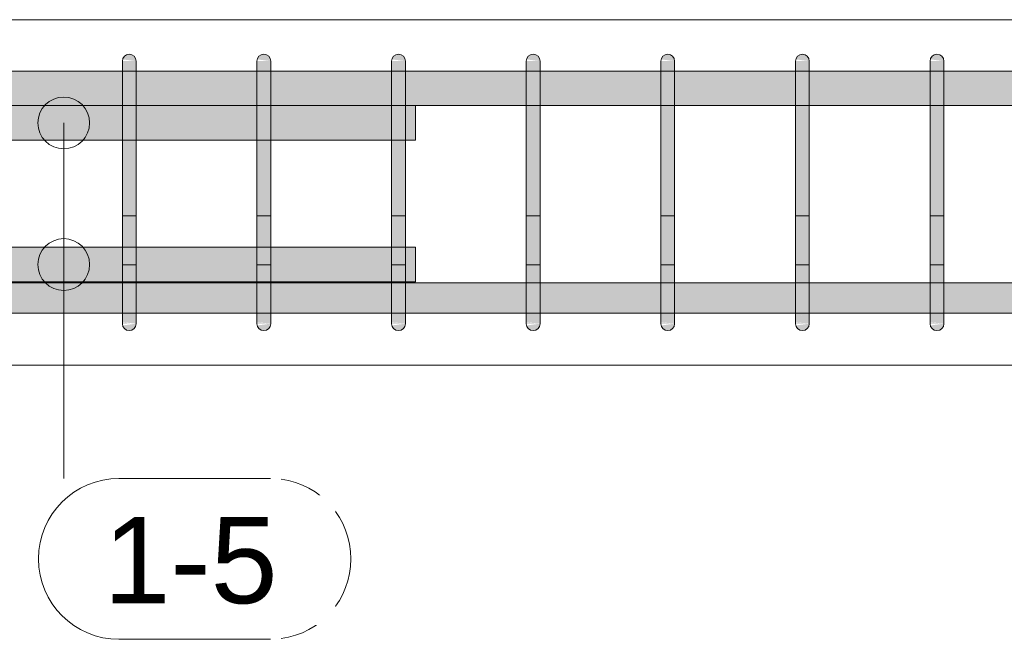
# Model space of a CAD drawing. Header units: millimetres. Extents: x -25607 to 9385, y 1894 to 10168.
# Tile 113 of 181: x -1167 to -454, y 8472 to 8920. Entities that reach past the tile are written whole.
import ezdxf

# ---------------------------------------------------------------- set-up
doc = ezdxf.new("R2010")
doc.units = ezdxf.units.MM
for name, color, linetype, lineweight in [('S-BEAM', 12, 'Continuous', 9), ('S-RBAR', 171, 'Continuous', 5), ('S-RBAR-IDEN', 171, 'Continuous', 5)]:
    doc.layers.add(name, color=color, linetype=linetype, lineweight=lineweight)
doc.styles.add('Arial_1', font='arial.ttf', dxfattribs={"height": 62.5})

# ---------------------------------------------------------------- blocks, each defined once
blk = doc.blocks.new('Popisek výztuže - _Typ_ množství_LEVÝ-573731-V5')
at = {"layer": 'S-RBAR-IDEN'}
for p, q in [((-16348.87, 6003.76), (-16458.56, 6003.76)), ((-16458.56, 5887.33), (-16348.87, 5887.33))]:
    blk.add_line(p, q, dxfattribs=at)
for centre, start, end in [((-16458.56, 5945.54), 90, 270), ((-16348.87, 5945.54), 277.64339, 82.35661)]:
    blk.add_arc(centre, 58.22, start, end, dxfattribs=at)

msp = doc.modelspace()

# ---------------------------------------------------------------- hatches: boundary and pattern name
at = {"layer": 'S-RBAR'}
for points in [[(-1082.74, 8890), (-1082.91, 8891.29), (-1083.41, 8892.5), (-1084.21, 8893.54), (-1085.88, 8894.59), (-1086.45, 8894.83), (-1087.74, 8895), (-1089.04, 8894.83), (-1090.24, 8894.33), (-1091.28, 8893.54), (-1092.07, 8892.5), (-1092.57, 8891.29), (-1082.91, 8890.02)], [(-985.29, 8890), (-985.46, 8891.29), (-985.96, 8892.5), (-986.76, 8893.54), (-987.79, 8894.33), (-989, 8894.83), (-990.29, 8895), (-991.59, 8894.83), (-992.79, 8894.33), (-993.83, 8893.54), (-994.62, 8892.5), (-995.12, 8891.29), (-985.46, 8890.02)], [(-887.85, 8890), (-888.02, 8891.29), (-888.52, 8892.5), (-889.31, 8893.54), (-890.35, 8894.33), (-891.55, 8894.83), (-892.85, 8895), (-894.14, 8894.83), (-895.35, 8894.33), (-896.38, 8893.54), (-897.18, 8892.5), (-897.68, 8891.29), (-888.02, 8890.02)], [(-790.4, 8890), (-790.57, 8891.29), (-791.07, 8892.5), (-791.87, 8893.54), (-792.9, 8894.33), (-794.11, 8894.83), (-795.4, 8895), (-796.69, 8894.83), (-797.9, 8894.33), (-798.94, 8893.54), (-799.73, 8892.5), (-800.23, 8891.29), (-790.57, 8890.02)], [(-692.95, 8890), (-693.12, 8891.29), (-693.62, 8892.5), (-694.42, 8893.54), (-695.45, 8894.33), (-696.66, 8894.83), (-697.95, 8895), (-699.25, 8894.83), (-700.45, 8894.33), (-701.49, 8893.54), (-702.28, 8892.5), (-702.78, 8891.29), (-693.12, 8890.02)], [(-595.51, 8890), (-595.68, 8891.29), (-596.18, 8892.5), (-596.97, 8893.54), (-598.01, 8894.33), (-599.21, 8894.83), (-600.51, 8895), (-601.8, 8894.83), (-603.01, 8894.33), (-604.04, 8893.54), (-604.84, 8892.5), (-605.34, 8891.29), (-595.68, 8890.02)], [(-498.06, 8890), (-498.23, 8891.29), (-498.73, 8892.5), (-499.53, 8893.54), (-500.56, 8894.33), (-501.77, 8894.83), (-503.06, 8895), (-504.35, 8894.83), (-505.56, 8894.33), (-506.6, 8893.54), (-507.39, 8892.5), (-507.89, 8891.29), (-498.23, 8890.02)], [(-1092.74, 8865), (-1082.74, 8865), (-1082.74, 8890), (-1092.74, 8890), (-1092.74, 8869.55)], [(-985.29, 8865), (-985.29, 8890), (-995.29, 8890), (-995.29, 8865)], [(-887.85, 8865), (-887.85, 8890), (-897.85, 8890), (-897.85, 8865)], [(-790.4, 8865), (-790.4, 8890), (-800.4, 8890), (-800.4, 8865)], [(-692.95, 8865), (-692.95, 8890), (-702.95, 8890), (-702.95, 8865)], [(-595.51, 8865), (-595.51, 8890), (-605.51, 8890), (-605.51, 8865)], [(-498.06, 8865), (-498.06, 8890), (-508.06, 8890), (-508.06, 8865)], [(-1085.88, 8725), (-1082.74, 8725), (-1082.74, 8865), (-1092.74, 8865), (-1092.74, 8725)], [(-985.29, 8725), (-985.29, 8865), (-995.29, 8865), (-995.29, 8725)], [(-887.85, 8725), (-887.85, 8865), (-897.85, 8865), (-897.85, 8725)], [(-790.4, 8725), (-790.4, 8865), (-800.4, 8865), (-800.4, 8725)], [(-692.95, 8725), (-692.95, 8865), (-702.95, 8865), (-702.95, 8725)], [(-602.97, 8725), (-595.51, 8725), (-595.51, 8865), (-605.51, 8865), (-605.51, 8725)], [(-498.06, 8725), (-498.06, 8865), (-508.06, 8865), (-508.06, 8725)], [(-1087.74, 8695), (-1085.88, 8695.41), (-1085.24, 8695.67), (-1084.21, 8696.46), (-1083.41, 8697.5), (-1082.91, 8698.71), (-1082.91, 8699.98), (-1092.57, 8698.71), (-1092.07, 8697.5), (-1091.28, 8696.46), (-1090.24, 8695.67), (-1089.04, 8695.17)], [(-990.29, 8695), (-989, 8695.17), (-987.79, 8695.67), (-986.76, 8696.46), (-985.96, 8697.5), (-985.46, 8698.71), (-985.46, 8699.98), (-995.12, 8698.71), (-994.62, 8697.5), (-993.83, 8696.46), (-992.79, 8695.67), (-991.59, 8695.17)], [(-892.85, 8695), (-891.55, 8695.17), (-890.35, 8695.67), (-889.31, 8696.46), (-888.52, 8697.5), (-888.02, 8698.71), (-888.02, 8699.98), (-897.68, 8698.71), (-897.18, 8697.5), (-896.38, 8696.46), (-895.35, 8695.67), (-894.14, 8695.17)], [(-795.4, 8695), (-794.11, 8695.17), (-792.9, 8695.67), (-791.87, 8696.46), (-791.07, 8697.5), (-790.57, 8698.71), (-790.57, 8699.98), (-800.23, 8698.71), (-799.73, 8697.5), (-798.94, 8696.46), (-797.9, 8695.67), (-796.69, 8695.17)], [(-697.95, 8695), (-696.66, 8695.17), (-695.45, 8695.67), (-694.42, 8696.46), (-693.62, 8697.5), (-693.12, 8698.71), (-693.12, 8699.98), (-702.78, 8698.71), (-702.28, 8697.5), (-701.49, 8696.46), (-700.45, 8695.67), (-699.25, 8695.17)], [(-600.51, 8695), (-599.21, 8695.17), (-598.01, 8695.67), (-596.97, 8696.46), (-596.18, 8697.5), (-595.68, 8698.71), (-595.68, 8699.98), (-605.34, 8698.71), (-604.84, 8697.5), (-604.04, 8696.46), (-602.97, 8695.65), (-601.8, 8695.17)], [(-503.06, 8695), (-501.77, 8695.17), (-500.56, 8695.67), (-499.53, 8696.46), (-498.73, 8697.5), (-498.23, 8698.71), (-498.23, 8699.98), (-507.89, 8698.71), (-507.39, 8697.5), (-506.6, 8696.46), (-505.56, 8695.67), (-504.35, 8695.17)]]:
    msp.add_hatch(color=256, dxfattribs=at).paths.add_polyline_path(points)
h = msp.add_hatch(color=256, dxfattribs=at)
h.paths.add_polyline_path([(-1905.56, 8857.8), (-1885.56, 8857.8), (-1885.56, 8882.8), (-1905.56, 8882.8), (-1905.56, 8865)])
h.paths.add_polyline_path([(-1832.27, 8857.8), (-1798.99, 8857.8), (-1798.99, 8882.8), (-1832.27, 8882.8), (-1832.27, 8865)])
h.paths.add_polyline_path([(-1875.56, 8857.8), (-1842.27, 8857.8), (-1842.27, 8882.8), (-1875.56, 8882.8), (-1875.56, 8865)])
h.paths.add_polyline_path([(977.44, 8857.8), (999.5, 8857.8), (999.5, 8882.8), (819.84, 8882.8), (819.84, 8857.8), (889.64, 8857.8)])
h.paths.add_polyline_path([(-1788.99, 8857.8), (-1755.71, 8857.8), (-1755.71, 8882.8), (-1788.99, 8882.8), (-1788.99, 8865)])
h.paths.add_polyline_path([(-1745.71, 8857.8), (-1712.42, 8857.8), (-1712.42, 8882.8), (-1745.71, 8882.8), (-1745.71, 8865)])
h.paths.add_polyline_path([(-1702.42, 8857.8), (-1677.42, 8857.8), (-1677.42, 8882.8), (-1702.42, 8882.8), (-1702.42, 8865)])
h.paths.add_polyline_path([(809.84, 8857.8), (809.84, 8882.8), (620.24, 8882.8), (620.24, 8857.8), (801.84, 8857.8)])
h.paths.add_polyline_path([(-1667.42, 8857.8), (-1579.97, 8857.8), (-1579.97, 8882.8), (-1667.42, 8882.8), (-1667.42, 8865)])
h.paths.add_polyline_path([(-1569.97, 8857.8), (-1482.53, 8857.8), (-1482.53, 8882.8), (-1569.97, 8882.8), (-1569.97, 8865)])
h.paths.add_polyline_path([(-1472.53, 8857.8), (-1385.08, 8857.8), (-1385.08, 8882.8), (-1472.53, 8882.8), (-1472.53, 8865)])
h.paths.add_polyline_path([(-1375.08, 8857.8), (-1287.63, 8857.8), (-1287.63, 8882.8), (-1375.08, 8882.8), (-1375.08, 8865)])
h.paths.add_polyline_path([(-1277.63, 8857.8), (-1190.19, 8857.8), (-1190.19, 8882.8), (-1277.63, 8882.8), (-1277.63, 8865)])
h.paths.add_polyline_path([(610.24, 8857.8), (610.24, 8882.8), (420.64, 8882.8), (420.64, 8857.8), (582.34, 8857.8)])
h.paths.add_polyline_path([(-1180.19, 8857.8), (-1092.74, 8857.8), (-1092.74, 8882.8), (-1180.19, 8882.8), (-1180.19, 8865)])
h.paths.add_polyline_path([(-1082.74, 8857.8), (-995.29, 8857.8), (-995.29, 8882.8), (-1082.74, 8882.8), (-1082.74, 8865)])
h.paths.add_polyline_path([(-985.29, 8857.8), (-897.85, 8857.8), (-897.85, 8882.8), (-985.29, 8882.8), (-985.29, 8865)])
h.paths.add_polyline_path([(-887.85, 8857.8), (-800.4, 8857.8), (-800.4, 8882.8), (-887.85, 8882.8), (-887.85, 8865)])
h.paths.add_polyline_path([(410.64, 8857.8), (410.64, 8882.8), (221.04, 8882.8), (221.04, 8857.8), (406.74, 8857.8)])
h.paths.add_polyline_path([(-790.4, 8857.8), (-702.95, 8857.8), (-702.95, 8882.8), (-790.4, 8882.8), (-790.4, 8865)])
h.paths.add_polyline_path([(-692.95, 8857.8), (-605.51, 8857.8), (-605.51, 8882.8), (-692.95, 8882.8), (-692.95, 8865)])
h.paths.add_polyline_path([(-595.51, 8857.8), (-508.06, 8857.8), (-508.06, 8882.8), (-595.51, 8882.8), (-595.51, 8865)])
h.paths.add_polyline_path([(211.04, 8857.8), (211.04, 8882.8), (21.43, 8882.8), (21.43, 8857.8), (187.24, 8857.8)])
h.paths.add_polyline_path([(-498.06, 8857.8), (-410.61, 8857.8), (-410.61, 8882.8), (-498.06, 8882.8), (-498.06, 8865)])
h.paths.add_polyline_path([(-400.61, 8857.8), (-313.17, 8857.8), (-313.17, 8882.8), (-400.61, 8882.8), (-400.61, 8865)])
h.paths.add_polyline_path([(-303.17, 8857.8), (-188.17, 8857.8), (-188.17, 8882.8), (-303.17, 8882.8), (-303.17, 8865)])
h.paths.add_polyline_path([(-178.17, 8857.8), (11.43, 8857.8), (11.43, 8882.8), (-178.17, 8882.8), (-178.17, 8865)])
h = msp.add_hatch(color=256, dxfattribs=at)
h.paths.add_polyline_path([(-880.56, 8832.8), (-880.56, 8857.8), (-887.85, 8857.8), (-887.85, 8832.8)])
h.paths.add_polyline_path([(-897.85, 8832.8), (-897.85, 8857.8), (-985.29, 8857.8), (-985.29, 8832.8)])
h.paths.add_polyline_path([(-995.29, 8832.8), (-995.29, 8857.8), (-1082.74, 8857.8), (-1082.74, 8832.8), (-1041.97, 8832.8)])
h.paths.add_polyline_path([(-1092.74, 8832.8), (-1092.74, 8857.8), (-1180.19, 8857.8), (-1180.19, 8832.8)])
h.paths.add_polyline_path([(-1190.19, 8832.8), (-1190.19, 8857.8), (-1277.63, 8857.8), (-1277.63, 8832.8), (-1217.58, 8832.8)])
h.paths.add_polyline_path([(-1287.63, 8832.8), (-1287.63, 8857.8), (-1375.08, 8857.8), (-1375.08, 8832.8)])
h.paths.add_polyline_path([(-1385.08, 8832.8), (-1385.08, 8857.8), (-1472.53, 8857.8), (-1472.53, 8832.8), (-1393.18, 8832.8)])
h.paths.add_polyline_path([(-1482.53, 8832.8), (-1482.53, 8857.8), (-1569.97, 8857.8), (-1569.97, 8832.8), (-1568.78, 8832.8)])
h.paths.add_polyline_path([(-1579.97, 8832.8), (-1579.97, 8857.8), (-1667.42, 8857.8), (-1667.42, 8832.8)])
h.paths.add_polyline_path([(-1677.42, 8832.8), (-1677.42, 8857.8), (-1702.42, 8857.8), (-1702.42, 8832.8)])
h.paths.add_polyline_path([(-1712.42, 8832.8), (-1712.42, 8857.8), (-1745.71, 8857.8), (-1745.71, 8832.8), (-1744.38, 8832.8)])
h.paths.add_polyline_path([(-1755.71, 8832.8), (-1755.71, 8857.8), (-1788.99, 8857.8), (-1788.99, 8832.8)])
h.paths.add_polyline_path([(-1798.99, 8832.8), (-1798.99, 8857.8), (-1832.27, 8857.8), (-1832.18, 8832.8)])
h.paths.add_polyline_path([(-1842.27, 8832.8), (-1842.27, 8857.8), (-1875.56, 8857.8), (-1875.56, 8832.8)])
h.paths.add_polyline_path([(-1885.56, 8832.8), (-1885.56, 8857.8), (-1905.56, 8857.8), (-1905.56, 8832.8)])
h.paths.add_polyline_path([(-1919.98, 8832.8), (-1915.56, 8832.8), (-1915.56, 8857.8), (-2345.56, 8857.8), (-2345.56, 8832.8), (-2007.78, 8832.8)])
h = msp.add_hatch(color=256, dxfattribs=at)
h.paths.add_polyline_path([(-887.85, 8730.3), (-880.56, 8730.3), (-880.56, 8755.3), (-887.85, 8755.05), (-887.85, 8736.78)])
h.paths.add_polyline_path([(-897.85, 8730.3), (-897.85, 8755.3), (-985.29, 8755.05), (-985.29, 8730.3), (-910.27, 8730.3)])
h.paths.add_polyline_path([(-995.29, 8730.3), (-995.29, 8755.3), (-1082.74, 8755.05), (-1082.74, 8730.3), (-998.07, 8730.3)])
h.paths.add_polyline_path([(-1092.74, 8730.3), (-1092.74, 8755.3), (-1180.19, 8755.05), (-1180.19, 8730.3), (-1129.78, 8730.3)])
h.paths.add_polyline_path([(-1190.19, 8730.3), (-1190.19, 8755.3), (-1277.63, 8755.05), (-1277.63, 8730.3), (-1217.58, 8730.3)])
h.paths.add_polyline_path([(-1287.63, 8730.3), (-1287.63, 8755.3), (-1375.08, 8755.05), (-1375.08, 8730.3), (-1305.38, 8730.3)])
h.paths.add_polyline_path([(-1393.18, 8730.3), (-1385.08, 8730.3), (-1385.08, 8755.3), (-1472.53, 8755.05), (-1472.53, 8730.3), (-1437.08, 8730.3)])
h.paths.add_polyline_path([(-1482.53, 8730.3), (-1482.53, 8755.3), (-1569.97, 8755.05), (-1569.97, 8730.3), (-1524.88, 8730.3)])
h.paths.add_polyline_path([(-1579.97, 8730.3), (-1579.97, 8755.3), (-1667.42, 8755.05), (-1667.42, 8730.3), (-1612.68, 8730.3)])
h.paths.add_polyline_path([(-1677.42, 8730.3), (-1677.42, 8755.3), (-1702.42, 8755.05), (-1702.42, 8730.3), (-1700.48, 8730.3)])
h.paths.add_polyline_path([(-1712.42, 8730.3), (-1712.42, 8755.3), (-1745.71, 8755.05), (-1745.71, 8730.3), (-1744.38, 8730.3)])
h.paths.add_polyline_path([(-1755.71, 8730.3), (-1755.71, 8755.3), (-1788.99, 8755.05), (-1788.99, 8730.3), (-1788.28, 8730.3)])
h.paths.add_polyline_path([(-1798.99, 8730.3), (-1798.99, 8755.3), (-1832.27, 8755.05), (-1832.18, 8730.3)])
h.paths.add_polyline_path([(-1842.27, 8730.3), (-1842.27, 8755.3), (-1875.56, 8755.05), (-1875.56, 8730.3)])
h.paths.add_polyline_path([(-1885.56, 8730.3), (-1885.56, 8755.3), (-1905.56, 8755.05), (-1905.56, 8730.3), (-1898.03, 8730.3)])
h.paths.add_polyline_path([(-1919.98, 8730.3), (-1916.29, 8730.3), (-1918.24, 8735), (-1922.27, 8740), (-1937.58, 8755.3), (-2345.56, 8755.3), (-2345.56, 8730.3), (-1983.29, 8730.3), (-1992.13, 8739.14), (-1985.06, 8746.21), (-1969.15, 8730.3), (-1921.42, 8730.3)])
h.paths.add_polyline_path([(-1915.56, 8747.43), (-1915.56, 8755.3), (-1923.43, 8755.3), (-1919.98, 8751.85)])
h = msp.add_hatch(color=256, dxfattribs=at)
h.paths.add_polyline_path([(-1905.56, 8707.64), (-1885.56, 8707.92), (-1885.56, 8729.64), (-1905.56, 8729.64), (-1905.56, 8714.83)])
h.paths.add_polyline_path([(1021.34, 8707.64), (1209.04, 8707.92), (1209.04, 8729.64), (1019.44, 8729.64), (1019.44, 8707.64)])
h.paths.add_polyline_path([(1219.04, 8707.64), (1408.65, 8707.92), (1408.65, 8729.64), (1219.04, 8729.64), (1219.04, 8707.92)])
h.paths.add_polyline_path([(1009.44, 8707.64), (1009.44, 8729.64), (819.84, 8729.64), (819.84, 8707.64), (977.44, 8707.64)])
h.paths.add_polyline_path([(809.84, 8707.64), (809.84, 8729.64), (620.24, 8729.64), (620.24, 8707.64), (801.84, 8707.64)])
h.paths.add_polyline_path([(-1832.27, 8707.64), (-1798.99, 8707.92), (-1798.99, 8729.64), (-1832.27, 8729.64), (-1832.27, 8707.92)])
h.paths.add_polyline_path([(1418.65, 8707.64), (1608.25, 8707.92), (1608.25, 8729.64), (1418.65, 8729.64), (1418.65, 8707.92)])
h.paths.add_polyline_path([(4152.12, 8707.64), (4152.12, 8729.64), (4113.44, 8729.64), (4113.44, 8707.64), (4138.27, 8707.64)])
h.paths.add_polyline_path([(1618.25, 8707.64), (1807.85, 8707.92), (1807.85, 8729.64), (1618.25, 8729.64), (1618.25, 8707.92)])
h.paths.add_polyline_path([(4169.44, 8707.64), (4169.44, 8729.64), (4162.12, 8729.64), (4162.12, 8707.64)])
h.paths.add_polyline_path([(610.24, 8707.64), (610.24, 8729.64), (420.64, 8729.64), (420.64, 8707.64), (582.34, 8707.64)])
h.paths.add_polyline_path([(410.64, 8707.64), (410.64, 8729.64), (221.04, 8729.64), (221.04, 8707.64), (406.74, 8707.64)])
h.paths.add_polyline_path([(-1842.27, 8707.64), (-1842.27, 8729.64), (-1875.56, 8729.64), (-1875.56, 8707.64)])
h.paths.add_polyline_path([(1817.85, 8707.64), (2007.45, 8707.92), (2007.45, 8729.64), (1817.85, 8729.64), (1817.85, 8707.92)])
h.paths.add_polyline_path([(2017.45, 8707.64), (2207.05, 8707.92), (2207.05, 8729.64), (2017.45, 8729.64), (2017.45, 8707.92)])
h.paths.add_polyline_path([(4103.44, 8707.64), (4103.44, 8729.64), (4064.75, 8729.64), (4064.75, 8707.64), (4094.37, 8707.64)])
h.paths.add_polyline_path([(211.04, 8707.64), (211.04, 8729.64), (21.43, 8729.64), (21.43, 8707.64), (187.24, 8707.64)])
h.paths.add_polyline_path([(2217.05, 8707.64), (2332.05, 8707.92), (2332.05, 8729.64), (2217.05, 8729.64), (2217.05, 8707.92)])
h.paths.add_polyline_path([(11.43, 8707.64), (11.43, 8729.64), (-178.17, 8729.64), (-178.17, 8707.64), (-32.27, 8707.64)])
h.paths.add_polyline_path([(-1788.99, 8707.64), (-1755.71, 8707.92), (-1755.71, 8729.64), (-1788.99, 8729.64), (-1788.99, 8707.92)])
h.paths.add_polyline_path([(-188.17, 8707.64), (-188.17, 8729.64), (-303.17, 8729.64), (-303.17, 8707.64), (-207.87, 8707.64)])
h.paths.add_polyline_path([(2342.05, 8707.64), (2430.57, 8707.92), (2430.57, 8729.64), (2342.05, 8729.64), (2342.05, 8707.92)])
h.paths.add_polyline_path([(4054.75, 8707.64), (4054.75, 8729.64), (4016.06, 8729.64), (4016.06, 8707.64), (4050.47, 8707.64)])
h.paths.add_polyline_path([(2440.57, 8707.64), (2529.09, 8707.92), (2529.09, 8729.64), (2440.57, 8729.64), (2440.57, 8707.92)])
h.paths.add_polyline_path([(-313.17, 8707.64), (-313.17, 8729.64), (-400.61, 8729.64), (-400.61, 8707.64), (-339.57, 8707.64)])
h.paths.add_polyline_path([(2539.09, 8707.64), (2627.61, 8707.92), (2627.61, 8729.64), (2539.09, 8729.64), (2539.09, 8707.92)])
h.paths.add_polyline_path([(-410.61, 8707.64), (-410.61, 8729.64), (-498.06, 8729.64), (-498.06, 8707.64), (-427.37, 8707.64)])
h.paths.add_polyline_path([(2637.61, 8707.64), (2726.12, 8707.92), (2726.12, 8729.64), (2637.61, 8729.64), (2637.61, 8707.92)])
h.paths.add_polyline_path([(-508.06, 8707.64), (-508.06, 8729.64), (-595.51, 8729.64), (-595.51, 8707.64), (-515.17, 8707.64)])
h.paths.add_polyline_path([(-1745.71, 8707.64), (-1712.42, 8707.92), (-1712.42, 8729.64), (-1745.71, 8729.64), (-1745.71, 8707.92)])
h.paths.add_polyline_path([(3967.37, 8707.64), (4006.06, 8707.92), (4006.06, 8729.64), (3967.37, 8729.64), (3967.37, 8707.92)])
h.paths.add_polyline_path([(2736.12, 8707.64), (2824.64, 8707.92), (2824.64, 8729.64), (2736.12, 8729.64), (2736.12, 8707.92)])
h.paths.add_polyline_path([(-605.51, 8707.64), (-605.51, 8729.64), (-692.95, 8729.64), (-692.95, 8707.64), (-646.87, 8707.64)])
h.paths.add_polyline_path([(2834.64, 8707.64), (2923.16, 8707.92), (2923.16, 8729.64), (2834.64, 8729.64), (2834.64, 8707.92)])
h.paths.add_polyline_path([(-702.95, 8707.64), (-702.95, 8729.64), (-790.4, 8729.64), (-790.4, 8707.64), (-734.67, 8707.64)])
h.paths.add_polyline_path([(3957.37, 8707.64), (3957.37, 8729.64), (3918.68, 8729.64), (3918.77, 8707.64)])
h.paths.add_polyline_path([(2933.16, 8707.64), (3021.68, 8707.92), (3021.68, 8729.64), (2933.16, 8729.64), (2933.16, 8707.92)])
h.paths.add_polyline_path([(-800.4, 8707.64), (-800.4, 8729.64), (-887.85, 8729.64), (-887.85, 8707.64), (-822.47, 8707.64)])
h.paths.add_polyline_path([(3031.68, 8707.64), (3120.2, 8707.92), (3120.2, 8729.64), (3031.68, 8729.64), (3031.68, 8707.92)])
h.paths.add_polyline_path([(-1702.42, 8707.64), (-1677.42, 8707.92), (-1677.42, 8729.64), (-1702.42, 8729.64), (-1702.42, 8707.92)])
h.paths.add_polyline_path([(-897.85, 8707.64), (-897.85, 8729.64), (-985.29, 8729.64), (-985.29, 8707.64), (-910.27, 8707.64)])
h.paths.add_polyline_path([(3908.68, 8707.64), (3908.68, 8729.64), (3869.99, 8729.64), (3869.99, 8707.64), (3874.87, 8707.64)])
h.paths.add_polyline_path([(3130.2, 8707.64), (3218.71, 8707.92), (3218.71, 8729.64), (3130.2, 8729.64), (3130.2, 8707.92)])
h.paths.add_polyline_path([(-995.29, 8707.64), (-995.29, 8729.64), (-1082.74, 8729.64), (-1082.74, 8707.64), (-998.07, 8707.64)])
h.paths.add_polyline_path([(3228.71, 8707.64), (3317.23, 8707.92), (3317.23, 8729.64), (3228.71, 8729.64), (3228.71, 8707.92)])
h.paths.add_polyline_path([(-1092.74, 8707.64), (-1092.74, 8729.64), (-1180.19, 8729.64), (-1180.19, 8707.64), (-1129.78, 8707.64)])
h.paths.add_polyline_path([(3327.23, 8707.64), (3415.75, 8707.92), (3415.75, 8729.64), (3327.23, 8729.64), (3327.23, 8707.92)])
h.paths.add_polyline_path([(-1667.42, 8707.64), (-1579.97, 8707.92), (-1579.97, 8729.64), (-1667.42, 8729.64), (-1667.42, 8707.92)])
h.paths.add_polyline_path([(-1190.19, 8707.64), (-1190.19, 8729.64), (-1277.63, 8729.64), (-1277.63, 8707.64), (-1217.58, 8707.64)])
h.paths.add_polyline_path([(3859.99, 8707.64), (3859.99, 8729.64), (3821.3, 8729.64), (3821.3, 8707.64), (3830.97, 8707.64)])
h.paths.add_polyline_path([(3425.75, 8707.64), (3514.27, 8707.92), (3514.27, 8729.64), (3425.75, 8729.64), (3425.75, 8707.92)])
h.paths.add_polyline_path([(-1287.63, 8707.64), (-1287.63, 8729.64), (-1375.08, 8729.64), (-1375.08, 8707.64), (-1305.38, 8707.64)])
h.paths.add_polyline_path([(3524.27, 8707.64), (3612.79, 8707.92), (3612.79, 8729.64), (3524.27, 8729.64), (3524.27, 8707.92)])
h.paths.add_polyline_path([(-1385.08, 8707.64), (-1385.08, 8729.64), (-1472.53, 8729.64), (-1472.53, 8707.64), (-1393.18, 8707.64)])
h.paths.add_polyline_path([(3622.79, 8707.64), (3711.3, 8707.92), (3711.3, 8729.64), (3622.79, 8729.64), (3622.79, 8707.92)])
h.paths.add_polyline_path([(3811.3, 8707.64), (3811.3, 8729.64), (3721.3, 8729.64), (3721.3, 8707.64), (3787.07, 8707.64)])
h.paths.add_polyline_path([(-1482.53, 8707.64), (-1482.53, 8729.64), (-1569.97, 8729.64), (-1569.97, 8707.64), (-1524.88, 8707.64)])
h = msp.add_hatch(color=256, dxfattribs=at)
h.paths.add_polyline_path([(-1082.74, 8703.08), (-1082.74, 8703.74), (-1084.1, 8703.89), (-1084.94, 8703.51)])
h.paths.add_polyline_path([(-1088.23, 8705.53), (-1089.91, 8707.49), (-1092.74, 8707.92), (-1092.74, 8706.75)])
h.paths.add_polyline_path([(-1082.74, 8711.72), (-1082.74, 8713.44), (-1092.74, 8715.43), (-1092.74, 8714.83), (-1091.94, 8714.83), (-1088.02, 8711.91), (-1085.88, 8711.83)])
h.paths.add_polyline_path([(-1092.74, 8724.03), (-1082.74, 8724.24), (-1082.74, 8725), (-1092.74, 8725)])
h = msp.add_hatch(color=256, dxfattribs=at)
h.paths.add_polyline_path([(-1082.74, 8700), (-1082.74, 8703.08), (-1084.94, 8703.51), (-1084.1, 8703.89), (-1082.74, 8703.74), (-1082.74, 8711.72), (-1087.27, 8711.99), (-1091.79, 8714.83), (-1092.74, 8714.83), (-1092.74, 8708.15), (-1089.77, 8707.32), (-1088.23, 8705.53), (-1092.74, 8706.75), (-1092.57, 8700.99), (-1090.65, 8700.85), (-1085.88, 8700.34)])
h.paths.add_polyline_path([(-1092.57, 8700), (-1085.88, 8700.27), (-1092.74, 8700.85), (-1092.74, 8700)])
h.paths.add_polyline_path([(-1082.74, 8713.44), (-1082.74, 8724.24), (-1085.88, 8724.03), (-1092.74, 8724.03), (-1092.74, 8715.43), (-1085.88, 8714.06)])
h = msp.add_hatch(color=256, dxfattribs=at)
h.paths.add_polyline_path([(-985.29, 8703.08), (-985.29, 8703.74), (-986.65, 8703.89), (-987.5, 8703.51)])
h.paths.add_polyline_path([(-990.79, 8705.53), (-992.47, 8707.49), (-995.29, 8707.92), (-995.29, 8706.75)])
h.paths.add_polyline_path([(-985.29, 8711.72), (-985.29, 8713.44), (-995.29, 8715.43), (-995.29, 8714.83), (-994.49, 8714.83), (-990.57, 8711.91)])
h.paths.add_polyline_path([(-995.29, 8724.03), (-985.29, 8724.24), (-985.29, 8725), (-995.29, 8725)])
h = msp.add_hatch(color=256, dxfattribs=at)
h.paths.add_polyline_path([(-990.29, 8700), (-985.29, 8700), (-995.29, 8700.85), (-995.12, 8700)])
h.paths.add_polyline_path([(-985.29, 8700), (-985.29, 8703.08), (-987.5, 8703.51), (-986.65, 8703.89), (-985.29, 8703.74), (-985.29, 8711.72), (-989.83, 8711.99), (-994.34, 8714.83), (-995.29, 8714.83), (-995.29, 8708.15), (-992.32, 8707.32), (-990.79, 8705.53), (-995.29, 8706.75), (-995.12, 8700.99), (-993.21, 8700.85), (-989, 8700.4)])
h.paths.add_polyline_path([(-985.29, 8713.44), (-985.29, 8724.24), (-987.32, 8724.03), (-995.29, 8724.03), (-995.29, 8715.43), (-992.28, 8714.83)])
h = msp.add_hatch(color=256, dxfattribs=at)
h.paths.add_polyline_path([(-887.85, 8703.08), (-887.85, 8703.74), (-889.2, 8703.89), (-890.05, 8703.51)])
h.paths.add_polyline_path([(-893.34, 8705.53), (-895.02, 8707.49), (-897.85, 8707.92), (-897.85, 8706.75)])
h.paths.add_polyline_path([(-887.85, 8711.72), (-887.85, 8713.44), (-897.85, 8715.43), (-897.85, 8714.83), (-897.04, 8714.83), (-893.12, 8711.91)])
h.paths.add_polyline_path([(-897.85, 8724.03), (-887.85, 8724.24), (-887.85, 8725), (-897.85, 8725)])
h = msp.add_hatch(color=256, dxfattribs=at)
h.paths.add_polyline_path([(-887.85, 8700), (-887.85, 8703.08), (-890.05, 8703.51), (-889.2, 8703.89), (-887.85, 8703.74), (-887.85, 8711.72), (-892.38, 8711.99), (-896.89, 8714.83), (-897.85, 8714.83), (-897.85, 8708.15), (-894.88, 8707.32), (-893.34, 8705.53), (-897.85, 8706.75), (-897.68, 8700.99), (-895.76, 8700.85), (-891.55, 8700.4)])
h.paths.add_polyline_path([(-887.85, 8700), (-897.85, 8700.85), (-897.68, 8700), (-892.85, 8700)])
h.paths.add_polyline_path([(-887.85, 8713.44), (-887.85, 8724.24), (-889.88, 8724.03), (-897.85, 8724.03), (-897.85, 8715.43), (-894.83, 8714.83)])
h = msp.add_hatch(color=256, dxfattribs=at)
h.paths.add_polyline_path([(-790.4, 8703.08), (-790.4, 8703.74), (-791.76, 8703.89), (-792.6, 8703.51)])
h.paths.add_polyline_path([(-795.89, 8705.53), (-797.57, 8707.49), (-800.4, 8707.92), (-800.4, 8706.75)])
h.paths.add_polyline_path([(-790.4, 8711.72), (-790.4, 8713.44), (-800.4, 8715.43), (-800.4, 8714.83), (-799.6, 8714.83), (-795.68, 8711.91)])
h.paths.add_polyline_path([(-800.4, 8724.03), (-790.4, 8724.24), (-790.4, 8725), (-800.4, 8725)])
h = msp.add_hatch(color=256, dxfattribs=at)
h.paths.add_polyline_path([(-790.4, 8700), (-790.4, 8703.08), (-792.6, 8703.51), (-791.76, 8703.89), (-790.4, 8703.74), (-790.4, 8711.72), (-794.93, 8711.99), (-799.45, 8714.83), (-800.4, 8714.83), (-800.4, 8708.15), (-797.43, 8707.32), (-795.89, 8705.53), (-800.4, 8706.75), (-800.23, 8700.99), (-798.31, 8700.85), (-794.11, 8700.4)])
h.paths.add_polyline_path([(-790.4, 8700), (-800.4, 8700.85), (-800.23, 8700), (-795.4, 8700)])
h.paths.add_polyline_path([(-790.4, 8713.44), (-790.4, 8724.24), (-792.43, 8724.03), (-800.4, 8724.03), (-800.4, 8715.43), (-797.38, 8714.83)])
h = msp.add_hatch(color=256, dxfattribs=at)
h.paths.add_polyline_path([(-692.95, 8703.08), (-692.95, 8703.74), (-694.31, 8703.89), (-695.16, 8703.51)])
h.paths.add_polyline_path([(-698.45, 8705.53), (-700.13, 8707.49), (-702.95, 8707.92), (-702.95, 8706.75)])
h.paths.add_polyline_path([(-692.95, 8711.72), (-692.95, 8713.44), (-702.95, 8715.43), (-702.95, 8714.83), (-702.15, 8714.83), (-698.23, 8711.91)])
h.paths.add_polyline_path([(-702.95, 8724.03), (-692.95, 8724.24), (-692.95, 8725), (-702.95, 8725)])
h = msp.add_hatch(color=256, dxfattribs=at)
h.paths.add_polyline_path([(-692.95, 8700), (-692.95, 8703.08), (-695.16, 8703.51), (-694.31, 8703.89), (-692.95, 8703.74), (-692.95, 8711.72), (-697.49, 8711.99), (-702, 8714.83), (-702.95, 8714.83), (-702.95, 8708.15), (-699.98, 8707.32), (-698.45, 8705.53), (-702.95, 8706.75), (-702.78, 8700.99), (-700.87, 8700.85), (-696.66, 8700.4)])
h.paths.add_polyline_path([(-692.95, 8700), (-702.95, 8700.85), (-702.78, 8700), (-697.95, 8700)])
h.paths.add_polyline_path([(-692.95, 8713.44), (-692.95, 8724.24), (-694.98, 8724.03), (-702.95, 8724.03), (-702.95, 8715.43), (-699.94, 8714.83)])
h = msp.add_hatch(color=256, dxfattribs=at)
h.paths.add_polyline_path([(-595.51, 8703.08), (-595.51, 8703.74), (-596.86, 8703.89), (-597.71, 8703.51)])
h.paths.add_polyline_path([(-601, 8705.53), (-602.97, 8707.56), (-605.51, 8707.92), (-605.51, 8706.75), (-602.97, 8706.07)])
h.paths.add_polyline_path([(-595.51, 8711.72), (-595.51, 8713.44), (-605.51, 8715.43), (-605.51, 8714.83), (-604.7, 8714.83), (-600.78, 8711.91)])
h.paths.add_polyline_path([(-605.51, 8724.03), (-595.51, 8724.24), (-595.51, 8725), (-605.51, 8725)])
h = msp.add_hatch(color=256, dxfattribs=at)
h.paths.add_polyline_path([(-595.51, 8700), (-595.51, 8703.08), (-597.71, 8703.51), (-596.86, 8703.89), (-595.51, 8703.74), (-595.51, 8711.72), (-600.04, 8711.99), (-604.55, 8714.83), (-605.51, 8714.83), (-605.51, 8708.15), (-602.54, 8707.32), (-601, 8705.53), (-605.51, 8706.75), (-605.34, 8700.99), (-602.97, 8700.8), (-599.21, 8700.4)])
h.paths.add_polyline_path([(-605.51, 8700), (-595.51, 8700), (-605.51, 8700.85)])
h.paths.add_polyline_path([(-595.51, 8713.44), (-595.51, 8724.24), (-597.54, 8724.03), (-605.51, 8724.03), (-605.51, 8715.43), (-602.49, 8714.83)])
h = msp.add_hatch(color=256, dxfattribs=at)
h.paths.add_polyline_path([(-498.06, 8703.08), (-498.06, 8703.74), (-499.42, 8703.89), (-500.26, 8703.51)])
h.paths.add_polyline_path([(-503.55, 8705.53), (-505.23, 8707.49), (-508.06, 8707.92), (-508.06, 8706.75)])
h.paths.add_polyline_path([(-498.06, 8711.72), (-498.06, 8713.44), (-508.06, 8715.43), (-508.06, 8714.83), (-507.26, 8714.83), (-503.34, 8711.91)])
h.paths.add_polyline_path([(-508.06, 8724.03), (-498.06, 8724.24), (-498.06, 8725), (-508.06, 8725)])
h = msp.add_hatch(color=256, dxfattribs=at)
h.paths.add_polyline_path([(-498.06, 8700), (-498.06, 8703.08), (-500.26, 8703.51), (-499.42, 8703.89), (-498.06, 8703.74), (-498.06, 8711.72), (-502.59, 8711.99), (-507.11, 8714.83), (-508.06, 8714.83), (-508.06, 8708.15), (-505.09, 8707.32), (-503.55, 8705.53), (-508.06, 8706.75), (-507.89, 8700.99), (-505.97, 8700.85), (-501.77, 8700.4)])
h.paths.add_polyline_path([(-498.06, 8700), (-508.06, 8700.85), (-507.89, 8700), (-503.06, 8700)])
h.paths.add_polyline_path([(-498.06, 8713.44), (-498.06, 8724.24), (-500.09, 8724.03), (-508.06, 8724.03), (-508.06, 8715.43), (-505.04, 8714.83)])

# ---------------------------------------------------------------- linework, layer by layer
at = {"layer": 'S-BEAM'}
for p, q in [((4009.44, 8920), (-1980.56, 8920)), ((4009.44, 8920), (-1880.56, 8920)), ((4009.44, 8670), (-1980.56, 8670)), ((-1880.56, 8670), (4009.44, 8670))]:
    msp.add_line(p, q, dxfattribs=at)
at = {"layer": 'S-RBAR'}
for p, q in [((-1092.74, 8865), (-1092.74, 8890)), ((-1092.74, 8865), (-1092.74, 8890)), ((-1082.74, 8865), (-1082.74, 8890)), ((-1082.74, 8865), (-1082.74, 8890)), ((-995.29, 8865), (-995.29, 8890)), ((-995.29, 8865), (-995.29, 8890)), ((-985.29, 8865), (-985.29, 8890)), ((-985.29, 8865), (-985.29, 8890)), ((-897.85, 8865), (-897.85, 8890)), ((-897.85, 8865), (-897.85, 8890)), ((-887.85, 8865), (-887.85, 8890)), ((-887.85, 8865), (-887.85, 8890)), ((-800.4, 8865), (-800.4, 8890)), ((-800.4, 8865), (-800.4, 8890)), ((-790.4, 8865), (-790.4, 8890)), ((-790.4, 8865), (-790.4, 8890)), ((-702.95, 8865), (-702.95, 8890)), ((-702.95, 8865), (-702.95, 8890)), ((-692.95, 8865), (-692.95, 8890)), ((-692.95, 8865), (-692.95, 8890)), ((-605.51, 8865), (-605.51, 8890)), ((-605.51, 8865), (-605.51, 8890)), ((-595.51, 8865), (-595.51, 8890)), ((-595.51, 8865), (-595.51, 8890)), ((-508.06, 8865), (-508.06, 8890)), ((-508.06, 8865), (-508.06, 8890)), ((-498.06, 8865), (-498.06, 8890)), ((-498.06, 8865), (-498.06, 8890)), ((999.5, 8882.8), (-1905.56, 8882.8)), ((999.5, 8882.8), (-1905.56, 8882.8)), ((999.5, 8882.8), (-1905.56, 8882.8)), ((-1092.74, 8725), (-1092.74, 8865)), ((-1092.74, 8865), (-1092.74, 8725)), ((-1082.74, 8725), (-1082.74, 8865)), ((-1082.74, 8865), (-1082.74, 8725)), ((-995.29, 8725), (-995.29, 8865)), ((-995.29, 8865), (-995.29, 8725)), ((-985.29, 8725), (-985.29, 8865)), ((-985.29, 8865), (-985.29, 8725)), ((-897.85, 8725), (-897.85, 8865)), ((-897.85, 8865), (-897.85, 8725)), ((-887.85, 8725), (-887.85, 8865)), ((-887.85, 8865), (-887.85, 8725)), ((-800.4, 8725), (-800.4, 8865)), ((-800.4, 8865), (-800.4, 8725)), ((-790.4, 8725), (-790.4, 8865)), ((-790.4, 8865), (-790.4, 8725)), ((-702.95, 8725), (-702.95, 8865)), ((-702.95, 8865), (-702.95, 8725)), ((-692.95, 8725), (-692.95, 8865)), ((-692.95, 8865), (-692.95, 8725)), ((-605.51, 8725), (-605.51, 8865)), ((-605.51, 8865), (-605.51, 8725)), ((-595.51, 8725), (-595.51, 8865)), ((-595.51, 8865), (-595.51, 8725)), ((-508.06, 8725), (-508.06, 8865)), ((-508.06, 8865), (-508.06, 8725)), ((-498.06, 8725), (-498.06, 8865)), ((-498.06, 8865), (-498.06, 8725)), ((-2355.56, 8857.8), (-880.56, 8857.8)), ((-2355.56, 8857.8), (-880.56, 8857.8)), ((999.5, 8857.8), (-1905.56, 8857.8)), ((999.5, 8857.8), (-1905.56, 8857.8)), ((999.5, 8857.8), (-1905.56, 8857.8)), ((-880.56, 8832.8), (-880.56, 8857.8)), ((-880.56, 8832.8), (-880.56, 8857.8)), ((-2355.56, 8832.8), (-880.56, 8832.8)), ((-2355.56, 8832.8), (-880.56, 8832.8)), ((-1092.74, 8778.03), (-1092.74, 8742.68)), ((-1092.74, 8778.03), (-1082.74, 8778.03)), ((-1082.74, 8778.03), (-1082.74, 8742.68)), ((-995.29, 8778.03), (-995.29, 8742.68)), ((-995.29, 8778.03), (-985.29, 8778.03)), ((-985.29, 8778.03), (-985.29, 8742.68)), ((-897.85, 8778.03), (-897.85, 8742.68)), ((-897.85, 8778.03), (-887.85, 8778.03)), ((-887.85, 8778.03), (-887.85, 8742.68)), ((-800.4, 8778.03), (-800.4, 8742.68)), ((-800.4, 8778.03), (-790.4, 8778.03)), ((-790.4, 8778.03), (-790.4, 8742.68)), ((-702.95, 8778.03), (-702.95, 8742.68)), ((-702.95, 8778.03), (-692.95, 8778.03)), ((-692.95, 8778.03), (-692.95, 8742.68)), ((-605.51, 8778.03), (-605.51, 8742.68)), ((-605.51, 8778.03), (-595.51, 8778.03)), ((-595.51, 8778.03), (-595.51, 8742.68)), ((-508.06, 8778.03), (-508.06, 8742.68)), ((-508.06, 8778.03), (-498.06, 8778.03)), ((-498.06, 8778.03), (-498.06, 8742.68)), ((-2355.56, 8755.3), (-880.56, 8755.3)), ((-2355.56, 8755.3), (-880.56, 8755.3)), ((-880.56, 8730.3), (-880.56, 8755.3)), ((-880.56, 8730.3), (-880.56, 8755.3)), ((-1092.74, 8700), (-1092.74, 8742.68)), ((-1082.74, 8742.68), (-1092.74, 8742.68)), ((-1092.74, 8707.32), (-1092.74, 8742.68)), ((-1082.74, 8700), (-1082.74, 8742.68)), ((-1082.74, 8707.32), (-1082.74, 8742.68)), ((-995.29, 8700), (-995.29, 8742.68)), ((-985.29, 8742.68), (-995.29, 8742.68)), ((-995.29, 8707.32), (-995.29, 8742.68)), ((-985.29, 8700), (-985.29, 8742.68)), ((-985.29, 8707.32), (-985.29, 8742.68)), ((-897.85, 8700), (-897.85, 8742.68)), ((-887.85, 8742.68), (-897.85, 8742.68)), ((-897.85, 8707.32), (-897.85, 8742.68)), ((-887.85, 8700), (-887.85, 8742.68)), ((-887.85, 8707.32), (-887.85, 8742.68)), ((-800.4, 8700), (-800.4, 8742.68)), ((-790.4, 8742.68), (-800.4, 8742.68)), ((-800.4, 8707.32), (-800.4, 8742.68)), ((-790.4, 8700), (-790.4, 8742.68)), ((-790.4, 8707.32), (-790.4, 8742.68)), ((-702.95, 8700), (-702.95, 8742.68)), ((-692.95, 8742.68), (-702.95, 8742.68)), ((-702.95, 8707.32), (-702.95, 8742.68)), ((-692.95, 8700), (-692.95, 8742.68)), ((-692.95, 8707.32), (-692.95, 8742.68)), ((-605.51, 8700), (-605.51, 8742.68)), ((-595.51, 8742.68), (-605.51, 8742.68)), ((-605.51, 8707.32), (-605.51, 8742.68)), ((-595.51, 8700), (-595.51, 8742.68)), ((-595.51, 8707.32), (-595.51, 8742.68)), ((-508.06, 8700), (-508.06, 8742.68)), ((-498.06, 8742.68), (-508.06, 8742.68)), ((-508.06, 8707.32), (-508.06, 8742.68)), ((-498.06, 8700), (-498.06, 8742.68)), ((-498.06, 8707.32), (-498.06, 8742.68)), ((-2355.56, 8730.3), (-880.56, 8730.3)), ((-2355.56, 8730.3), (-880.56, 8730.3)), ((4169.44, 8729.64), (-1905.56, 8729.64)), ((4169.44, 8729.64), (-1905.56, 8729.64)), ((4169.44, 8729.64), (-1905.56, 8729.64)), ((-1092.74, 8700), (-1092.74, 8725)), ((-1092.74, 8707.32), (-1092.74, 8725)), ((-1082.74, 8700), (-1082.74, 8725)), ((-1082.74, 8700), (-1082.74, 8725)), ((-995.29, 8700), (-995.29, 8725)), ((-995.29, 8707.32), (-995.29, 8725)), ((-985.29, 8700), (-985.29, 8725)), ((-985.29, 8700), (-985.29, 8725)), ((-897.85, 8700), (-897.85, 8725)), ((-897.85, 8707.32), (-897.85, 8725)), ((-887.85, 8700), (-887.85, 8725)), ((-887.85, 8700), (-887.85, 8725)), ((-800.4, 8700), (-800.4, 8725)), ((-800.4, 8707.32), (-800.4, 8725)), ((-790.4, 8700), (-790.4, 8725)), ((-790.4, 8700), (-790.4, 8725)), ((-702.95, 8700), (-702.95, 8725)), ((-702.95, 8707.32), (-702.95, 8725)), ((-692.95, 8700), (-692.95, 8725)), ((-692.95, 8700), (-692.95, 8725)), ((-605.51, 8700), (-605.51, 8725)), ((-605.51, 8707.32), (-605.51, 8725)), ((-595.51, 8700), (-595.51, 8725)), ((-595.51, 8700), (-595.51, 8725)), ((-508.06, 8700), (-508.06, 8725)), ((-508.06, 8707.32), (-508.06, 8725)), ((-498.06, 8700), (-498.06, 8725)), ((-498.06, 8700), (-498.06, 8725)), ((4169.44, 8707.64), (-1905.56, 8707.64)), ((4169.44, 8707.64), (-1905.56, 8707.64)), ((4169.44, 8707.64), (-1905.56, 8707.64)), ((-1092.74, 8700.85), (-1092.74, 8707.32)), ((-1092.74, 8700.85), (-1092.74, 8707.32)), ((-1082.74, 8700), (-1082.74, 8707.32)), ((-995.29, 8700.85), (-995.29, 8707.32)), ((-995.29, 8700.85), (-995.29, 8707.32)), ((-985.29, 8700), (-985.29, 8707.32)), ((-897.85, 8700.85), (-897.85, 8707.32)), ((-897.85, 8700.85), (-897.85, 8707.32)), ((-887.85, 8700), (-887.85, 8707.32)), ((-800.4, 8700.85), (-800.4, 8707.32)), ((-800.4, 8700.85), (-800.4, 8707.32)), ((-790.4, 8700), (-790.4, 8707.32)), ((-702.95, 8700.85), (-702.95, 8707.32)), ((-702.95, 8700.85), (-702.95, 8707.32)), ((-692.95, 8700), (-692.95, 8707.32)), ((-605.51, 8700.85), (-605.51, 8707.32)), ((-605.51, 8700.85), (-605.51, 8707.32)), ((-595.51, 8700), (-595.51, 8707.32)), ((-508.06, 8700.85), (-508.06, 8707.32)), ((-508.06, 8700.85), (-508.06, 8707.32)), ((-498.06, 8700), (-498.06, 8707.32))]:
    msp.add_line(p, q, dxfattribs=at)
for centre, start, end in [((-1087.74, 8890), 0, 180), ((-1087.74, 8890), 0, 180), ((-990.29, 8890), 0, 180), ((-990.29, 8890), 0, 180), ((-892.85, 8890), 0, 180), ((-892.85, 8890), 0, 180), ((-795.4, 8890), 0, 180), ((-795.4, 8890), 0, 180), ((-697.95, 8890), 0, 180), ((-697.95, 8890), 0, 180), ((-600.51, 8890), 0, 180), ((-600.51, 8890), 0, 180), ((-503.06, 8890), 0, 180), ((-503.06, 8890), 0, 180), ((-1087.74, 8700), 180, 0), ((-1087.74, 8700), 180, 0), ((-1087.74, 8700), 180, 0), ((-990.29, 8700), 180, 0), ((-990.29, 8700), 180, 0), ((-990.29, 8700), 180, 0), ((-892.85, 8700), 180, 360), ((-892.85, 8700), 180, 360), ((-892.85, 8700), 180, 360), ((-795.4, 8700), 180, 360), ((-795.4, 8700), 180, 360), ((-795.4, 8700), 180, 360), ((-697.95, 8700), 180, 360), ((-697.95, 8700), 180, 360), ((-697.95, 8700), 180, 360), ((-600.51, 8700), 180, 0), ((-600.51, 8700), 180, 0), ((-600.51, 8700), 180, 0), ((-503.06, 8700), 180, 0), ((-503.06, 8700), 180, 0), ((-503.06, 8700), 180, 0)]:
    msp.add_arc(centre, 5, start, end, dxfattribs=at)
at = {"layer": 'S-RBAR-IDEN'}
for p in [(-1135.15, 8845.3), (-1135.15, 8742.8)]:
    msp.add_line(p, (-1135.15, 8588.01), dxfattribs=at)
for centre in [(-1135.15, 8845.3), (-1135.15, 8742.8)]:
    msp.add_circle(centre, 18.75, dxfattribs=at)

# ---------------------------------------------------------------- block references
msp.add_blockref('Popisek výztuže - _Typ_ množství_LEVÝ-573731-V5', (15363.35, 2584.25), dxfattribs=at)

# ---------------------------------------------------------------- next in the draw order: texts
at = {"layer": 'S-RBAR-IDEN', "insert": (-1106.5, 8560.16), "char_height": 62.5, "width": 152.3206, "attachment_point": 1, "style": 'Arial_1', "bg_fill": 3, "box_fill_scale": 1.25, "bg_fill_color": 256, "bg_fill_true_color": 13158600, "bg_fill_transparency": 0}
msp.add_mtext('1-5', dxfattribs=at)

doc.saveas('drawing.dxf')
